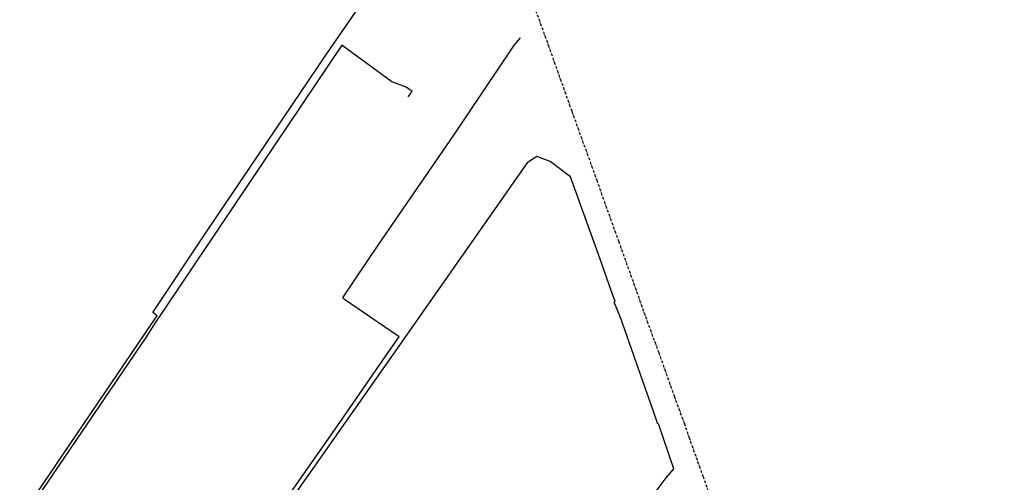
# Model space of a CAD drawing. Extents: x 165936 to 168490, y 440742 to 446306.
# Tile 80 of 80: x 166622 to 167346, y 445441 to 445781. Entities that reach past the tile are written whole.
import ezdxf

# ---------------------------------------------------------------- set-up
doc = ezdxf.new("R2010")
doc.units = 0
doc.header["$LTSCALE"] = 4
doc.linetypes.add('SPOOR', pattern=[0.8, 0.5, -0.15, 0, -0.15])
doc.layers.add('G_BTD', color=3, linetype='CONTINUOUS')
doc.layers.add('LSPR', color=7, linetype='CONTINUOUS')

msp = doc.modelspace()

# ---------------------------------------------------------------- linework, layer by layer
at = {"layer": 'G_BTD', "linetype": 'Continuous', "transparency": 33554687}
for points in [[(166588.585, 445365.294), (166719.273, 445557.793), (166723.132, 445563.477), (166720.08, 445565.832), (166759.431, 445625.264), (166847.69, 445755.819), (166944.541, 445896.186)], [(166907.81, 445724.49), (166910.678, 445728.375), (166906.418, 445731.471), (166895.883, 445735.547), (166859.074, 445762.484), (166720.675, 445556.735), (166714.807, 445547.506), (166654.482, 445458.738), (166596.009, 445373.014), (166589.922, 445364.336), (166582.938, 445354.339)], [(166776.937, 445370.077), (166792.86, 445392.518), (166857.551, 445484.99), (166893.702, 445537.135), (166901.207, 445547.96), (166895.122, 445552.062), (166860.9, 445575.348), (166859.852, 445576.743), (166860.591, 445577.846), (166885.728, 445615.372), (166941.423, 445696.334), (166985.608, 445761.819), (166988.875, 445765.827), (166990.582, 445767.921)], [(167085.033, 445427.635), (167097.582, 445444.225), (167103.182, 445451.03), (167102.947, 445451.657), (167091.924, 445484.104), (167091.645, 445483.658), (167088.159, 445493.765), (167075.788, 445528.615), (167065.171, 445558.711), (167063.515, 445563.397), (167059.379, 445573.485), (167060.075, 445574.131), (167058.754, 445577.82), (167047.794, 445608.423), (167027.319, 445665.593), (167012.401, 445676.84), (167002.522, 445680.592), (166995.363, 445675.887), (166896.746, 445535.281), (166782.866, 445372.912)]]:
    msp.add_lwpolyline(points, dxfattribs=at)
at = {"layer": 'LSPR', "linetype": 'SPOOR', "transparency": 33554687}
msp.add_lwpolyline([(167346.411, 444828.151), (167286.267, 444995.945), (167250.739, 445094.32), (167208.325, 445212.677), (167166.657, 445328.557), (167134.613, 445418.55), (167131.755, 445426.467), (167129.992, 445430.97), (167125.124, 445444.835), (167119.629, 445459.908), (167114.969, 445473.048), (167111.272, 445483.881), (167103.984, 445503.635), (167092.499, 445535.945), (167082.39, 445563.451), (167063.088, 445617.563), (167053.996, 445642.624), (167047.042, 445662.263), (167028.396, 445713.807), (167011.63, 445760.941), (166996.811, 445801.539)], dxfattribs=at)

doc.saveas('drawing.dxf')
